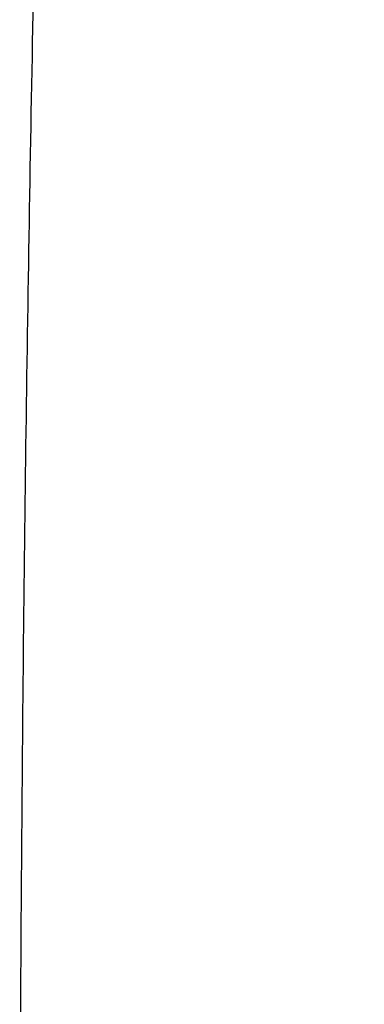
# Model space of a CAD drawing. Header units: millimetres. Extents: x 685 to 1109, y -208 to 208.
# Tile 256 of 256: x 732.171 to 733.053, y 0.847 to 3.367. Entities that reach past the tile are written whole.
import ezdxf

# ---------------------------------------------------------------- set-up
doc = ezdxf.new("R2010")
doc.units = ezdxf.units.MM
doc.layers.add('Default', color=7, linetype='Continuous')

msp = doc.modelspace()

# ---------------------------------------------------------------- linework, layer by layer
at = {"layer": 'Default'}
msp.add_rational_spline([(1070.6161, 0, 94.2809), (1070.6161, 5.0474, 94.2809), (1070.1594, 15.312, 94.2809), (1068.0243, 30.915, 94.2809), (1064.3206, 46.7023, 94.2809), (1058.9722, 62.446, 94.2809), (1051.947, 77.8954, 94.2809), (1043.2633, 92.7881, 94.2809), (1032.9939, 106.8626, 94.2809), (1021.266, 119.8725, 94.2809), (1008.256, 131.6004, 94.2809), (994.1816, 141.8698, 94.2809), (979.2889, 150.5535, 94.2809), (963.8394, 157.5788, 94.2809), (948.0958, 162.9271, 94.2809), (932.3084, 166.6308, 94.2809), (916.7055, 168.7659, 94.2809), (906.4408, 169.2226, 94.2809), (901.3935, 169.2226, 94.2809), (896.3461, 169.2226, 94.2809), (886.0814, 168.7659, 94.2809), (870.4785, 166.6308, 94.2809), (854.6911, 162.9271, 94.2809), (838.9475, 157.5788, 94.2809), (823.498, 150.5535, 94.2809), (808.6054, 141.8698, 94.2809), (794.5309, 131.6004, 94.2809), (781.5209, 119.8725, 94.2809), (769.793, 106.8626, 94.2809), (759.5237, 92.7881, 94.2809), (750.8399, 77.8954, 94.2809), (743.8147, 62.446, 94.2809), (738.4663, 46.7023, 94.2809), (734.7626, 30.915, 94.2809), (732.6275, 15.312, 94.2809), (732.1708, 5.0474, 94.2809), (732.1708, 0, 94.2809)], [1, 0.987796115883, 0.964913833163, 0.935166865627, 0.909996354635, 0.889402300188, 0.873384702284, 0.861943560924, 0.855078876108, 0.852790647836, 0.855078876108, 0.861943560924, 0.873384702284, 0.889402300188, 0.909996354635, 0.935166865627, 0.964913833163, 0.987796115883, 1, 0.987796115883, 0.964913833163, 0.935166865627, 0.909996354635, 0.889402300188, 0.873384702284, 0.861943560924, 0.855078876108, 0.852790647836, 0.855078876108, 0.861943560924, 0.873384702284, 0.889402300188, 0.909996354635, 0.935166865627, 0.964913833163, 0.987796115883, 1], degree=3, knots=[0, 0, 0, 0, 33.011773, 66.023547, 99.03532, 132.047093, 165.058866, 198.07064, 231.082413, 264.094186, 297.105959, 330.117733, 363.129506, 396.141279, 429.153053, 462.164826, 495.176599, 528.188372, 528.188372, 528.188372, 561.200146, 594.211919, 627.223692, 660.235466, 693.247239, 726.259012, 759.270785, 792.282559, 825.294332, 858.306105, 891.317878, 924.329652, 957.341425, 990.353198, 1023.364972, 1056.376745, 1056.376745, 1056.376745, 1056.376745], dxfattribs=at)

doc.saveas('drawing.dxf')
